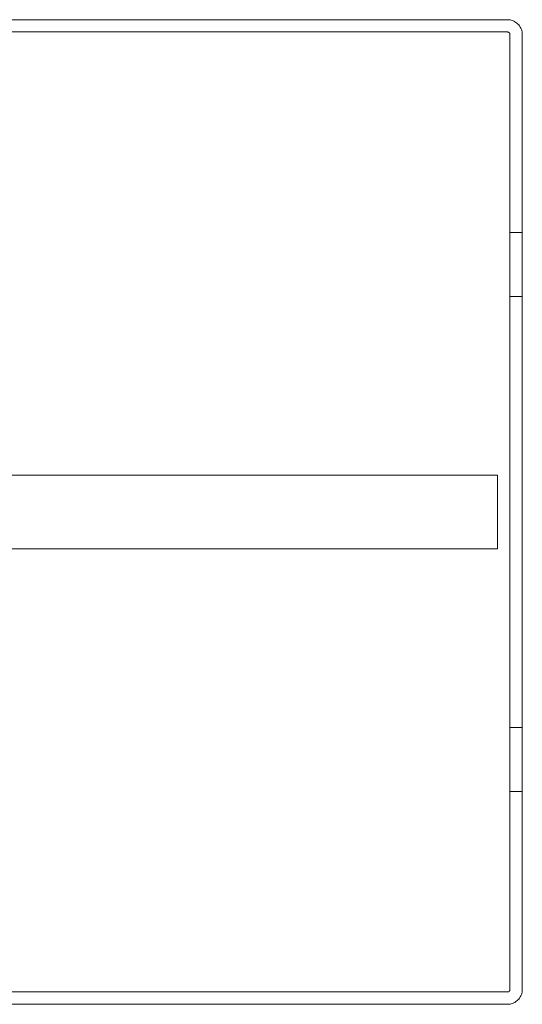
# Model space of a CAD drawing. Header units: millimetres. Extents: x -200 to 200, y -195 to 205.
# Tile 2 of 2: x -4 to 200, y -195 to 205. Entities that reach past the tile are written whole.
import ezdxf

# ---------------------------------------------------------------- set-up
doc = ezdxf.new("R2010")
doc.units = ezdxf.units.MM
doc.header["$LTSCALE"] = 25.4
doc.header["$PDMODE"] = 1
doc.header["$PDSIZE"] = -2
doc.layers.add('Lighting-LED', color=7, linetype='Continuous', lineweight=5, true_color=0x000000)

# ---------------------------------------------------------------- blocks, each defined once
blk = doc.blocks.new('Group-2-1')
at = {"layer": 'Lighting-LED', "color": 7, "linetype": 'Continuous', "lineweight": 5, "transparency": 33554687}
for points in [[(-26800, 17967.66, -370.45), (-26800, 17967.66, -435.45), (-27188, 17967.66, -435.45), (-27188, 17967.66, -370.45)], [(-27188, 17962.66, -370.45), (-27188, 17962.66, -435.45), (-26800, 17962.66, -435.45), (-26800, 17962.66, -370.45)], [(-26799, 17855.21, -385.45), (-26799, 17680.11, -385.45), (-26794, 17680.11, -385.45), (-26794, 17855.21, -385.45)], [(-27184, 17782.66, -435.45), (-26804.01, 17782.66, -435.45), (-26804.01, 17752.66, -435.45), (-27184, 17752.66, -435.45)], [(-27184, 17782.66, -385.45), (-26804.01, 17782.66, -385.45), (-26804.01, 17782.66, -435.45), (-27184, 17782.66, -435.45)], [(-27184, 17752.66, -385.45), (-26804.01, 17752.66, -385.45), (-26804.01, 17782.66, -385.45), (-27184, 17782.66, -385.45)], [(-26804.01, 17752.66, -435.45), (-26804.01, 17782.66, -435.45), (-26804.01, 17782.66, -385.45), (-26804.01, 17752.66, -385.45)], [(-27184, 17752.66, -435.45), (-26804.01, 17752.66, -435.45), (-26804.01, 17752.66, -385.45), (-27184, 17752.66, -385.45)], [(-26800, 17572.66, -370.45), (-26800, 17572.66, -435.45), (-27188, 17572.66, -435.45), (-27188, 17572.66, -370.45)], [(-27188, 17567.66, -370.45), (-27188, 17567.66, -435.45), (-26800, 17567.66, -435.45), (-26800, 17567.66, -370.45)]]:
    blk.add_3dface(points, dxfattribs=at)
for points, invisible_edges in [([(-27188, 17967.66, -435.45), (-26800, 17967.66, -435.45), (-26800, 17962.66, -435.45), (-27188, 17962.66, -435.45)], 10), ([(-26800, 17967.66, -370.45), (-27188, 17967.66, -370.45), (-27188, 17962.66, -370.45), (-26800, 17962.66, -370.45)], 10), ([(-26800, 17967.66, -435.45), (-26799.48, 17967.63, -435.45), (-26799.92, 17962.65, -435.45), (-26800, 17962.66, -435.45)], 10), ([(-26799.48, 17967.63, -370.45), (-26799.48, 17967.63, -435.45), (-26800, 17967.66, -435.45), (-26800, 17967.66, -370.45)], 1), ([(-26800, 17962.66, -370.45), (-26799.92, 17962.65, -370.45), (-26799.48, 17967.63, -370.45), (-26800, 17967.66, -370.45)], 10), ([(-26799.48, 17967.63, -435.45), (-26798.96, 17967.57, -435.45), (-26799.83, 17962.64, -435.45), (-26799.92, 17962.65, -435.45)], 10), ([(-26799.92, 17962.65, -370.45), (-26799.83, 17962.64, -370.45), (-26798.96, 17967.57, -370.45), (-26799.48, 17967.63, -370.45)], 10), ([(-26799.74, 17962.62, -435.45), (-26799.83, 17962.64, -435.45), (-26798.96, 17967.57, -435.45), (-26798.45, 17967.45, -435.45)], 10), ([(-26798.45, 17967.45, -370.45), (-26798.96, 17967.57, -370.45), (-26799.83, 17962.64, -370.45), (-26799.74, 17962.62, -370.45)], 10), ([(-26798.45, 17967.45, -435.45), (-26797.95, 17967.3, -435.45), (-26799.66, 17962.6, -435.45), (-26799.74, 17962.62, -435.45)], 10), ([(-26799.74, 17962.62, -370.45), (-26799.66, 17962.6, -370.45), (-26797.95, 17967.3, -370.45), (-26798.45, 17967.45, -370.45)], 10), ([(-26797.95, 17967.3, -435.45), (-26797.47, 17967.1, -435.45), (-26799.58, 17962.56, -435.45), (-26799.66, 17962.6, -435.45)], 10), ([(-26799.66, 17962.6, -370.45), (-26799.58, 17962.56, -370.45), (-26797.47, 17967.1, -370.45), (-26797.95, 17967.3, -370.45)], 10), ([(-26799.5, 17962.52, -435.45), (-26799.58, 17962.56, -435.45), (-26797.47, 17967.1, -435.45), (-26797, 17966.85, -435.45)], 10), ([(-26797, 17966.85, -370.45), (-26797.47, 17967.1, -370.45), (-26799.58, 17962.56, -370.45), (-26799.5, 17962.52, -370.45)], 10), ([(-26797, 17966.85, -435.45), (-26796.56, 17966.57, -435.45), (-26799.43, 17962.48, -435.45), (-26799.5, 17962.52, -435.45)], 10), ([(-26799.5, 17962.52, -370.45), (-26799.43, 17962.48, -370.45), (-26796.56, 17966.57, -370.45), (-26797, 17966.85, -370.45)], 10), ([(-26798.96, 17967.57, -370.45), (-26798.96, 17967.57, -435.45), (-26799.48, 17967.63, -435.45), (-26799.48, 17967.63, -370.45)], 5), ([(-26799.36, 17962.42, -435.45), (-26799.43, 17962.48, -435.45), (-26796.56, 17966.57, -435.45), (-26796.15, 17966.25, -435.45)], 10), ([(-26796.15, 17966.25, -370.45), (-26796.56, 17966.57, -370.45), (-26799.43, 17962.48, -370.45), (-26799.36, 17962.42, -370.45)], 10), ([(-26799.3, 17962.36, -435.45), (-26799.36, 17962.42, -435.45), (-26796.15, 17966.25, -435.45), (-26795.76, 17965.9, -435.45)], 10), ([(-26795.76, 17965.9, -370.45), (-26796.15, 17966.25, -370.45), (-26799.36, 17962.42, -370.45), (-26799.3, 17962.36, -370.45)], 10), ([(-26795.76, 17965.9, -435.45), (-26795.41, 17965.51, -435.45), (-26799.24, 17962.3, -435.45), (-26799.3, 17962.36, -435.45)], 10), ([(-26799.3, 17962.36, -370.45), (-26799.24, 17962.3, -370.45), (-26795.41, 17965.51, -370.45), (-26795.76, 17965.9, -370.45)], 10), ([(-26799.18, 17962.23, -435.45), (-26799.24, 17962.3, -435.45), (-26795.41, 17965.51, -435.45), (-26795.09, 17965.1, -435.45)], 10), ([(-26795.09, 17965.1, -370.45), (-26795.41, 17965.51, -370.45), (-26799.24, 17962.3, -370.45), (-26799.18, 17962.23, -370.45)], 10), ([(-26795.09, 17965.1, -435.45), (-26794.81, 17964.66, -435.45), (-26799.14, 17962.16, -435.45), (-26799.18, 17962.23, -435.45)], 10), ([(-26799.18, 17962.23, -370.45), (-26799.14, 17962.16, -370.45), (-26794.81, 17964.66, -370.45), (-26795.09, 17965.1, -370.45)], 10), ([(-26799.1, 17962.08, -435.45), (-26799.14, 17962.16, -435.45), (-26794.81, 17964.66, -435.45), (-26794.56, 17964.19, -435.45)], 10), ([(-26794.56, 17964.19, -370.45), (-26794.81, 17964.66, -370.45), (-26799.14, 17962.16, -370.45), (-26799.1, 17962.08, -370.45)], 10), ([(-26794.56, 17964.19, -435.45), (-26794.36, 17963.71, -435.45), (-26799.06, 17962, -435.45), (-26799.1, 17962.08, -435.45)], 10), ([(-26799.1, 17962.08, -370.45), (-26799.06, 17962, -370.45), (-26794.36, 17963.71, -370.45), (-26794.56, 17964.19, -370.45)], 10), ([(-26798.45, 17967.45, -370.45), (-26798.45, 17967.45, -435.45), (-26798.96, 17967.57, -435.45), (-26798.96, 17967.57, -370.45)], 5), ([(-26797.95, 17967.3, -370.45), (-26797.95, 17967.3, -435.45), (-26798.45, 17967.45, -435.45), (-26798.45, 17967.45, -370.45)], 5), ([(-26797.47, 17967.1, -370.45), (-26797.47, 17967.1, -435.45), (-26797.95, 17967.3, -435.45), (-26797.95, 17967.3, -370.45)], 5), ([(-26797, 17966.85, -370.45), (-26797, 17966.85, -435.45), (-26797.47, 17967.1, -435.45), (-26797.47, 17967.1, -370.45)], 5), ([(-26796.56, 17966.57, -370.45), (-26796.56, 17966.57, -435.45), (-26797, 17966.85, -435.45), (-26797, 17966.85, -370.45)], 5), ([(-26796.15, 17966.25, -370.45), (-26796.15, 17966.25, -435.45), (-26796.56, 17966.57, -435.45), (-26796.56, 17966.57, -370.45)], 5), ([(-26795.76, 17965.9, -370.45), (-26795.76, 17965.9, -435.45), (-26796.15, 17966.25, -435.45), (-26796.15, 17966.25, -370.45)], 5), ([(-26795.41, 17965.51, -370.45), (-26795.41, 17965.51, -435.45), (-26795.76, 17965.9, -435.45), (-26795.76, 17965.9, -370.45)], 5), ([(-26795.09, 17965.1, -370.45), (-26795.09, 17965.1, -435.45), (-26795.41, 17965.51, -435.45), (-26795.41, 17965.51, -370.45)], 5), ([(-26794.81, 17964.66, -370.45), (-26794.81, 17964.66, -435.45), (-26795.09, 17965.1, -435.45), (-26795.09, 17965.1, -370.45)], 5), ([(-26794.56, 17964.19, -370.45), (-26794.56, 17964.19, -435.45), (-26794.81, 17964.66, -435.45), (-26794.81, 17964.66, -370.45)], 5), ([(-26794.36, 17963.71, -370.45), (-26794.36, 17963.71, -435.45), (-26794.56, 17964.19, -435.45), (-26794.56, 17964.19, -370.45)], 5), ([(-26800, 17962.66, -370.45), (-26800, 17962.66, -435.45), (-26799.92, 17962.65, -435.45), (-26799.92, 17962.65, -370.45)], 4), ([(-26799.92, 17962.65, -370.45), (-26799.92, 17962.65, -435.45), (-26799.83, 17962.64, -435.45), (-26799.83, 17962.64, -370.45)], 5), ([(-26799.83, 17962.64, -370.45), (-26799.83, 17962.64, -435.45), (-26799.74, 17962.62, -435.45), (-26799.74, 17962.62, -370.45)], 5), ([(-26799.74, 17962.62, -370.45), (-26799.74, 17962.62, -435.45), (-26799.66, 17962.6, -435.45), (-26799.66, 17962.6, -370.45)], 5), ([(-26799.66, 17962.6, -370.45), (-26799.66, 17962.6, -435.45), (-26799.58, 17962.56, -435.45), (-26799.58, 17962.56, -370.45)], 5), ([(-26799.58, 17962.56, -370.45), (-26799.58, 17962.56, -435.45), (-26799.5, 17962.52, -435.45), (-26799.5, 17962.52, -370.45)], 5), ([(-26799.5, 17962.52, -370.45), (-26799.5, 17962.52, -435.45), (-26799.43, 17962.48, -435.45), (-26799.43, 17962.48, -370.45)], 5), ([(-26799.43, 17962.48, -370.45), (-26799.43, 17962.48, -435.45), (-26799.36, 17962.42, -435.45), (-26799.36, 17962.42, -370.45)], 5), ([(-26799.36, 17962.42, -370.45), (-26799.36, 17962.42, -435.45), (-26799.3, 17962.36, -435.45), (-26799.3, 17962.36, -370.45)], 5), ([(-26799.3, 17962.36, -370.45), (-26799.3, 17962.36, -435.45), (-26799.24, 17962.3, -435.45), (-26799.24, 17962.3, -370.45)], 5), ([(-26799.24, 17962.3, -370.45), (-26799.24, 17962.3, -435.45), (-26799.18, 17962.23, -435.45), (-26799.18, 17962.23, -370.45)], 5), ([(-26799.18, 17962.23, -370.45), (-26799.18, 17962.23, -435.45), (-26799.14, 17962.16, -435.45), (-26799.14, 17962.16, -370.45)], 5), ([(-26799.14, 17962.16, -370.45), (-26799.14, 17962.16, -435.45), (-26799.1, 17962.08, -435.45), (-26799.1, 17962.08, -370.45)], 5), ([(-26799.1, 17962.08, -370.45), (-26799.1, 17962.08, -435.45), (-26799.06, 17962, -435.45), (-26799.06, 17962, -370.45)], 5), ([(-26799.04, 17961.92, -435.45), (-26799.06, 17962, -435.45), (-26794.36, 17963.71, -435.45), (-26794.21, 17963.21, -435.45)], 10), ([(-26794.21, 17963.21, -370.45), (-26794.36, 17963.71, -370.45), (-26799.06, 17962, -370.45), (-26799.04, 17961.92, -370.45)], 10), ([(-26799.06, 17962, -370.45), (-26799.06, 17962, -435.45), (-26799.04, 17961.92, -435.45), (-26799.04, 17961.92, -370.45)], 5), ([(-26794.21, 17963.21, -435.45), (-26794.09, 17962.7, -435.45), (-26799.02, 17961.83, -435.45), (-26799.04, 17961.92, -435.45)], 10), ([(-26799.04, 17961.92, -370.45), (-26799.02, 17961.83, -370.45), (-26794.09, 17962.7, -370.45), (-26794.21, 17963.21, -370.45)], 10), ([(-26799.04, 17961.92, -370.45), (-26799.04, 17961.92, -435.45), (-26799.02, 17961.83, -435.45), (-26799.02, 17961.83, -370.45)], 5), ([(-26799.01, 17961.74, -435.45), (-26799.02, 17961.83, -435.45), (-26794.09, 17962.7, -435.45), (-26794.03, 17962.18, -435.45)], 10), ([(-26794.03, 17962.18, -370.45), (-26794.09, 17962.7, -370.45), (-26799.02, 17961.83, -370.45), (-26799.01, 17961.74, -370.45)], 10), ([(-26799.02, 17961.83, -370.45), (-26799.02, 17961.83, -435.45), (-26799.01, 17961.74, -435.45), (-26799.01, 17961.74, -370.45)], 5), ([(-26799, 17961.66, -435.45), (-26799.01, 17961.74, -435.45), (-26794.03, 17962.18, -435.45), (-26794, 17961.66, -435.45)], 10), ([(-26794, 17961.66, -370.45), (-26794.03, 17962.18, -370.45), (-26799.01, 17961.74, -370.45), (-26799, 17961.66, -370.45)], 10), ([(-26799.01, 17961.74, -370.45), (-26799.01, 17961.74, -435.45), (-26799, 17961.66, -435.45), (-26799, 17961.66, -370.45)], 1), ([(-26794, 17961.66, -435.45), (-26794, 17573.66, -435.45), (-26799, 17573.66, -435.45), (-26799, 17961.66, -435.45)], 10), ([(-26799, 17961.66, -370.45), (-26799, 17881.19, -370.45), (-26794, 17881.19, -370.45), (-26794, 17961.66, -370.45)], 8), ([(-26799, 17961.66, -435.45), (-26799, 17874.08, -373.41), (-26799, 17874.7, -372.84), (-26799, 17875.35, -372.32)], 9), ([(-26799, 17875.35, -372.32), (-26799, 17876.05, -371.87), (-26799, 17961.66, -435.45)], 10), ([(-26799, 17876.05, -371.87), (-26799, 17876.78, -371.47), (-26799, 17961.66, -435.45)], 10), ([(-26799, 17876.78, -371.47), (-26799, 17877.53, -371.14), (-26799, 17961.66, -435.45)], 10), ([(-26799, 17877.53, -371.14), (-26799, 17878.31, -370.87), (-26799, 17961.66, -435.45)], 10), ([(-26799, 17878.31, -370.87), (-26799, 17879.11, -370.67), (-26799, 17961.66, -435.45)], 10), ([(-26799, 17879.11, -370.67), (-26799, 17879.92, -370.53), (-26799, 17961.66, -435.45)], 10), ([(-26799, 17961.66, -435.45), (-26799, 17873.56, -373.98), (-26799, 17874.08, -373.41)], 9), ([(-26799, 17961.66, -435.45), (-26799, 17871.95, -376.39), (-26799, 17873.08, -374.59), (-26799, 17873.56, -373.98)], 9), ([(-26799, 17879.92, -370.53), (-26799, 17880.73, -370.46), (-26799, 17961.66, -435.45)], 10), ([(-26799, 17880.73, -370.46), (-26799, 17881.19, -370.45), (-26799, 17961.66, -435.45)], 10), ([(-26799, 17961.66, -435.45), (-26799, 17573.66, -435.45), (-26799, 17679.18, -385.43), (-26799, 17680.11, -385.45)], 10), ([(-26799, 17680.11, -385.45), (-26799, 17855.21, -385.45), (-26799, 17961.66, -435.45)], 10), ([(-26799, 17961.66, -435.45), (-26799, 17871, -377.72), (-26799, 17871.95, -376.39)], 9), ([(-26799, 17961.66, -435.45), (-26799, 17869.94, -378.97), (-26799, 17871, -377.72)], 9), ([(-26799, 17961.66, -435.45), (-26799, 17868.78, -380.14), (-26799, 17869.94, -378.97)], 9), ([(-26799, 17855.21, -385.45), (-26799, 17856.77, -385.39), (-26799, 17961.66, -435.45)], 10), ([(-26799, 17961.66, -435.45), (-26799, 17867.52, -381.21), (-26799, 17868.78, -380.14)], 9), ([(-26799, 17961.66, -435.45), (-26799, 17866.18, -382.17), (-26799, 17867.52, -381.21)], 9), ([(-26799, 17961.66, -435.45), (-26799, 17864.76, -383.02), (-26799, 17866.18, -382.17)], 9), ([(-26799, 17961.66, -435.45), (-26799, 17863.26, -383.75), (-26799, 17864.76, -383.02)], 9), ([(-26799, 17961.66, -435.45), (-26799, 17861.7, -384.36), (-26799, 17863.26, -383.75)], 9), ([(-26799, 17961.66, -435.45), (-26799, 17860.1, -384.84), (-26799, 17861.7, -384.36)], 9), ([(-26799, 17961.66, -435.45), (-26799, 17858.45, -385.18), (-26799, 17860.1, -384.84)], 9), ([(-26799, 17856.77, -385.39), (-26799, 17858.45, -385.18), (-26799, 17961.66, -435.45)], 10), ([(-26799, 17881.19, -370.45), (-26799, 17961.66, -370.45), (-26799, 17961.66, -435.45)], 8), ([(-26794.21, 17963.21, -370.45), (-26794.21, 17963.21, -435.45), (-26794.36, 17963.71, -435.45), (-26794.36, 17963.71, -370.45)], 5), ([(-26794.09, 17962.7, -370.45), (-26794.09, 17962.7, -435.45), (-26794.21, 17963.21, -435.45), (-26794.21, 17963.21, -370.45)], 5), ([(-26794.03, 17962.18, -370.45), (-26794.03, 17962.18, -435.45), (-26794.09, 17962.7, -435.45), (-26794.09, 17962.7, -370.45)], 5), ([(-26794, 17961.66, -370.45), (-26794, 17961.66, -435.45), (-26794.03, 17962.18, -435.45), (-26794.03, 17962.18, -370.45)], 4), ([(-26794, 17961.66, -435.45), (-26794, 17876.05, -371.87), (-26794, 17875.35, -372.32)], 9), ([(-26794, 17961.66, -435.45), (-26794, 17876.78, -371.47), (-26794, 17876.05, -371.87)], 9), ([(-26794, 17961.66, -435.45), (-26794, 17877.53, -371.14), (-26794, 17876.78, -371.47)], 9), ([(-26794, 17961.66, -435.45), (-26794, 17878.31, -370.87), (-26794, 17877.53, -371.14)], 9), ([(-26794, 17961.66, -435.45), (-26794, 17879.11, -370.67), (-26794, 17878.31, -370.87)], 9), ([(-26794, 17961.66, -435.45), (-26794, 17879.92, -370.53), (-26794, 17879.11, -370.67)], 9), ([(-26794, 17961.66, -435.45), (-26794, 17880.73, -370.46), (-26794, 17879.92, -370.53)], 9), ([(-26794, 17875.35, -372.32), (-26794, 17874.7, -372.84), (-26794, 17874.08, -373.41), (-26794, 17961.66, -435.45)], 12), ([(-26794, 17874.08, -373.41), (-26794, 17873.56, -373.98), (-26794, 17961.66, -435.45)], 10), ([(-26794, 17961.66, -435.45), (-26794, 17881.19, -370.45), (-26794, 17880.73, -370.46)], 9), ([(-26794, 17573.66, -435.45), (-26794, 17961.66, -435.45), (-26794, 17855.21, -385.45), (-26794, 17680.11, -385.45)], 10), ([(-26794, 17961.66, -435.45), (-26794, 17961.66, -370.45), (-26794, 17881.19, -370.45)], 8), ([(-26794, 17961.66, -435.45), (-26794, 17856.77, -385.39), (-26794, 17855.21, -385.45)], 9), ([(-26794, 17873.56, -373.98), (-26794, 17873.08, -374.59), (-26794, 17871.95, -376.39), (-26794, 17961.66, -435.45)], 12), ([(-26794, 17871.95, -376.39), (-26794, 17871, -377.72), (-26794, 17961.66, -435.45)], 10), ([(-26794, 17961.66, -435.45), (-26794, 17858.45, -385.18), (-26794, 17856.77, -385.39)], 9), ([(-26794, 17871, -377.72), (-26794, 17869.94, -378.97), (-26794, 17961.66, -435.45)], 10), ([(-26794, 17869.94, -378.97), (-26794, 17868.78, -380.14), (-26794, 17961.66, -435.45)], 10), ([(-26794, 17868.78, -380.14), (-26794, 17867.52, -381.21), (-26794, 17961.66, -435.45)], 10), ([(-26794, 17867.52, -381.21), (-26794, 17866.18, -382.17), (-26794, 17961.66, -435.45)], 10), ([(-26794, 17866.18, -382.17), (-26794, 17864.76, -383.02), (-26794, 17961.66, -435.45)], 10), ([(-26794, 17864.76, -383.02), (-26794, 17863.26, -383.75), (-26794, 17961.66, -435.45)], 10), ([(-26794, 17863.26, -383.75), (-26794, 17861.7, -384.36), (-26794, 17961.66, -435.45)], 10), ([(-26794, 17861.7, -384.36), (-26794, 17860.1, -384.84), (-26794, 17961.66, -435.45)], 10), ([(-26794, 17860.1, -384.84), (-26794, 17858.45, -385.18), (-26794, 17961.66, -435.45)], 10), ([(-26799, 17880.73, -370.46), (-26794, 17880.73, -370.46), (-26794, 17881.19, -370.45), (-26799, 17881.19, -370.45)], 1), ([(-26799, 17879.92, -370.53), (-26794, 17879.92, -370.53), (-26794, 17880.73, -370.46), (-26799, 17880.73, -370.46)], 5), ([(-26799, 17879.11, -370.67), (-26794, 17879.11, -370.67), (-26794, 17879.92, -370.53), (-26799, 17879.92, -370.53)], 5), ([(-26799, 17878.31, -370.87), (-26794, 17878.31, -370.87), (-26794, 17879.11, -370.67), (-26799, 17879.11, -370.67)], 5), ([(-26799, 17877.53, -371.14), (-26794, 17877.53, -371.14), (-26794, 17878.31, -370.87), (-26799, 17878.31, -370.87)], 5), ([(-26799, 17876.78, -371.47), (-26794, 17876.78, -371.47), (-26794, 17877.53, -371.14), (-26799, 17877.53, -371.14)], 5), ([(-26799, 17876.05, -371.87), (-26794, 17876.05, -371.87), (-26794, 17876.78, -371.47), (-26799, 17876.78, -371.47)], 5), ([(-26799, 17875.35, -372.32), (-26794, 17875.35, -372.32), (-26794, 17876.05, -371.87), (-26799, 17876.05, -371.87)], 5), ([(-26799, 17874.7, -372.84), (-26794, 17874.7, -372.84), (-26794, 17875.35, -372.32), (-26799, 17875.35, -372.32)], 5), ([(-26799, 17874.08, -373.41), (-26794, 17874.08, -373.41), (-26794, 17874.7, -372.84), (-26799, 17874.7, -372.84)], 5), ([(-26799, 17873.56, -373.98), (-26794, 17873.56, -373.98), (-26794, 17874.08, -373.41), (-26799, 17874.08, -373.41)], 5), ([(-26799, 17873.08, -374.59), (-26794, 17873.08, -374.59), (-26794, 17873.56, -373.98), (-26799, 17873.56, -373.98)], 5), ([(-26799, 17871.95, -376.39), (-26794, 17871.95, -376.39), (-26794, 17873.08, -374.59), (-26799, 17873.08, -374.59)], 5), ([(-26799, 17871, -377.72), (-26794, 17871, -377.72), (-26794, 17871.95, -376.39), (-26799, 17871.95, -376.39)], 5), ([(-26799, 17869.94, -378.97), (-26794, 17869.94, -378.97), (-26794, 17871, -377.72), (-26799, 17871, -377.72)], 5), ([(-26799, 17868.78, -380.14), (-26794, 17868.78, -380.14), (-26794, 17869.94, -378.97), (-26799, 17869.94, -378.97)], 5), ([(-26799, 17867.52, -381.21), (-26794, 17867.52, -381.21), (-26794, 17868.78, -380.14), (-26799, 17868.78, -380.14)], 5), ([(-26799, 17866.18, -382.17), (-26794, 17866.18, -382.17), (-26794, 17867.52, -381.21), (-26799, 17867.52, -381.21)], 5), ([(-26799, 17864.76, -383.02), (-26794, 17864.76, -383.02), (-26794, 17866.18, -382.17), (-26799, 17866.18, -382.17)], 5), ([(-26799, 17863.26, -383.75), (-26794, 17863.26, -383.75), (-26794, 17864.76, -383.02), (-26799, 17864.76, -383.02)], 5), ([(-26799, 17861.7, -384.36), (-26794, 17861.7, -384.36), (-26794, 17863.26, -383.75), (-26799, 17863.26, -383.75)], 5), ([(-26799, 17860.1, -384.84), (-26794, 17860.1, -384.84), (-26794, 17861.7, -384.36), (-26799, 17861.7, -384.36)], 5), ([(-26799, 17858.45, -385.18), (-26794, 17858.45, -385.18), (-26794, 17860.1, -384.84), (-26799, 17860.1, -384.84)], 5), ([(-26799, 17856.77, -385.39), (-26794, 17856.77, -385.39), (-26794, 17858.45, -385.18), (-26799, 17858.45, -385.18)], 5), ([(-26799, 17855.21, -385.45), (-26794, 17855.21, -385.45), (-26794, 17856.77, -385.39), (-26799, 17856.77, -385.39)], 4), ([(-26799, 17679.18, -385.43), (-26794, 17679.18, -385.43), (-26794, 17680.11, -385.45), (-26799, 17680.11, -385.45)], 1), ([(-26794, 17680.11, -385.45), (-26794, 17679.18, -385.43), (-26794, 17573.66, -435.45)], 10), ([(-26799, 17573.66, -435.45), (-26799, 17677.56, -385.28), (-26799, 17679.18, -385.43)], 9), ([(-26799, 17677.56, -385.28), (-26794, 17677.56, -385.28), (-26794, 17679.18, -385.43), (-26799, 17679.18, -385.43)], 5), ([(-26799, 17573.66, -435.45), (-26799, 17675.95, -385.01), (-26799, 17677.56, -385.28)], 9), ([(-26799, 17675.95, -385.01), (-26794, 17675.95, -385.01), (-26794, 17677.56, -385.28), (-26799, 17677.56, -385.28)], 5), ([(-26794, 17679.18, -385.43), (-26794, 17677.56, -385.28), (-26794, 17573.66, -435.45)], 10), ([(-26794, 17677.56, -385.28), (-26794, 17675.95, -385.01), (-26794, 17573.66, -435.45)], 10), ([(-26799, 17573.66, -435.45), (-26799, 17674.36, -384.6), (-26799, 17675.95, -385.01)], 9), ([(-26799, 17674.36, -384.6), (-26794, 17674.36, -384.6), (-26794, 17675.95, -385.01), (-26799, 17675.95, -385.01)], 5), ([(-26799, 17573.66, -435.45), (-26799, 17672.8, -384.06), (-26799, 17674.36, -384.6)], 9), ([(-26799, 17672.8, -384.06), (-26794, 17672.8, -384.06), (-26794, 17674.36, -384.6), (-26799, 17674.36, -384.6)], 5), ([(-26799, 17573.66, -435.45), (-26799, 17671.29, -383.4), (-26799, 17672.8, -384.06)], 9), ([(-26799, 17671.29, -383.4), (-26794, 17671.29, -383.4), (-26794, 17672.8, -384.06), (-26799, 17672.8, -384.06)], 5), ([(-26794, 17675.95, -385.01), (-26794, 17674.36, -384.6), (-26794, 17573.66, -435.45)], 10), ([(-26794, 17674.36, -384.6), (-26794, 17672.8, -384.06), (-26794, 17573.66, -435.45)], 10), ([(-26794, 17672.8, -384.06), (-26794, 17671.29, -383.4), (-26794, 17573.66, -435.45)], 10), ([(-26799, 17573.66, -435.45), (-26799, 17669.83, -382.6), (-26799, 17671.29, -383.4)], 9), ([(-26799, 17669.83, -382.6), (-26794, 17669.83, -382.6), (-26794, 17671.29, -383.4), (-26799, 17671.29, -383.4)], 5), ([(-26799, 17573.66, -435.45), (-26799, 17668.44, -381.69), (-26799, 17669.83, -382.6)], 9), ([(-26799, 17668.44, -381.69), (-26794, 17668.44, -381.69), (-26794, 17669.83, -382.6), (-26799, 17669.83, -382.6)], 5), ([(-26799, 17667.12, -380.66), (-26799, 17668.44, -381.69), (-26799, 17573.66, -435.45)], 10), ([(-26799, 17667.12, -380.66), (-26794, 17667.12, -380.66), (-26794, 17668.44, -381.69), (-26799, 17668.44, -381.69)], 5), ([(-26794, 17671.29, -383.4), (-26794, 17669.83, -382.6), (-26794, 17573.66, -435.45)], 10), ([(-26794, 17669.83, -382.6), (-26794, 17668.44, -381.69), (-26794, 17573.66, -435.45)], 10), ([(-26794, 17573.66, -435.45), (-26794, 17668.44, -381.69), (-26794, 17667.12, -380.66)], 9), ([(-26799, 17665.91, -379.53), (-26799, 17667.12, -380.66), (-26799, 17573.66, -435.45)], 10), ([(-26799, 17665.91, -379.53), (-26794, 17665.91, -379.53), (-26794, 17667.12, -380.66), (-26799, 17667.12, -380.66)], 5), ([(-26799, 17573.66, -435.45), (-26799, 17665.9, -379.52), (-26799, 17665.91, -379.53)], 9), ([(-26799, 17665.9, -379.52), (-26794, 17665.9, -379.52), (-26794, 17665.91, -379.53), (-26799, 17665.91, -379.53)], 5), ([(-26799, 17573.66, -435.45), (-26799, 17664.77, -378.28), (-26799, 17665.9, -379.52)], 9), ([(-26799, 17664.77, -378.28), (-26794, 17664.77, -378.28), (-26794, 17665.9, -379.52), (-26799, 17665.9, -379.52)], 5), ([(-26799, 17573.66, -435.45), (-26799, 17663.81, -377.04), (-26799, 17664.77, -378.28)], 9), ([(-26799, 17663.81, -377.04), (-26794, 17663.81, -377.04), (-26794, 17664.77, -378.28), (-26799, 17664.77, -378.28)], 5), ([(-26794, 17573.66, -435.45), (-26794, 17667.12, -380.66), (-26794, 17665.91, -379.53)], 9), ([(-26794, 17665.91, -379.53), (-26794, 17665.9, -379.52), (-26794, 17573.66, -435.45)], 10), ([(-26794, 17665.9, -379.52), (-26794, 17664.77, -378.28), (-26794, 17573.66, -435.45)], 10), ([(-26794, 17664.77, -378.28), (-26794, 17663.81, -377.04), (-26794, 17573.66, -435.45)], 10), ([(-26799, 17662.5, -374.98), (-26799, 17663.81, -377.04), (-26799, 17573.66, -435.45)], 10), ([(-26799, 17662.5, -374.98), (-26794, 17662.5, -374.98), (-26794, 17663.81, -377.04), (-26799, 17663.81, -377.04)], 5), ([(-26799, 17662.03, -374.31), (-26799, 17662.5, -374.98), (-26799, 17573.66, -435.45)], 10), ([(-26799, 17662.03, -374.31), (-26794, 17662.03, -374.31), (-26794, 17662.5, -374.98), (-26799, 17662.5, -374.98)], 5), ([(-26799, 17661.5, -373.69), (-26799, 17662.03, -374.31), (-26799, 17573.66, -435.45)], 10), ([(-26799, 17661.5, -373.69), (-26794, 17661.5, -373.69), (-26794, 17662.03, -374.31), (-26799, 17662.03, -374.31)], 5), ([(-26799, 17660.91, -373.1), (-26799, 17661.5, -373.69), (-26799, 17573.66, -435.45)], 10), ([(-26799, 17660.91, -373.1), (-26794, 17660.91, -373.1), (-26794, 17661.5, -373.69), (-26799, 17661.5, -373.69)], 5), ([(-26799, 17660.29, -372.57), (-26799, 17660.91, -373.1), (-26799, 17573.66, -435.45)], 10), ([(-26799, 17660.29, -372.57), (-26794, 17660.29, -372.57), (-26794, 17660.91, -373.1), (-26799, 17660.91, -373.1)], 5), ([(-26799, 17659.62, -372.09), (-26799, 17660.29, -372.57), (-26799, 17573.66, -435.45)], 10), ([(-26799, 17659.62, -372.09), (-26794, 17659.62, -372.09), (-26794, 17660.29, -372.57), (-26799, 17660.29, -372.57)], 5), ([(-26794, 17573.66, -435.45), (-26794, 17663.81, -377.04), (-26794, 17662.5, -374.98)], 9), ([(-26794, 17573.66, -435.45), (-26794, 17662.5, -374.98), (-26794, 17662.03, -374.31)], 9), ([(-26794, 17573.66, -435.45), (-26794, 17662.03, -374.31), (-26794, 17661.5, -373.69)], 9), ([(-26794, 17573.66, -435.45), (-26794, 17661.5, -373.69), (-26794, 17660.91, -373.1)], 9), ([(-26794, 17573.66, -435.45), (-26794, 17660.91, -373.1), (-26794, 17660.29, -372.57)], 9), ([(-26794, 17573.66, -435.45), (-26794, 17660.29, -372.57), (-26794, 17659.62, -372.09)], 9), ([(-26799, 17658.9, -371.66), (-26799, 17659.62, -372.09), (-26799, 17573.66, -435.45)], 10), ([(-26799, 17658.9, -371.66), (-26794, 17658.9, -371.66), (-26794, 17659.62, -372.09), (-26799, 17659.62, -372.09)], 5), ([(-26799, 17658.16, -371.29), (-26799, 17658.9, -371.66), (-26799, 17573.66, -435.45)], 10), ([(-26799, 17658.16, -371.29), (-26794, 17658.16, -371.29), (-26794, 17658.9, -371.66), (-26799, 17658.9, -371.66)], 5), ([(-26799, 17657.38, -370.99), (-26799, 17658.16, -371.29), (-26799, 17573.66, -435.45)], 10), ([(-26799, 17657.38, -370.99), (-26794, 17657.38, -370.99), (-26794, 17658.16, -371.29), (-26799, 17658.16, -371.29)], 5), ([(-26799, 17656.57, -370.75), (-26799, 17657.38, -370.99), (-26799, 17573.66, -435.45)], 10), ([(-26799, 17656.57, -370.75), (-26794, 17656.57, -370.75), (-26794, 17657.38, -370.99), (-26799, 17657.38, -370.99)], 5), ([(-26799, 17573.66, -435.45), (-26799, 17654.91, -370.48), (-26799, 17655.75, -370.58), (-26799, 17656.57, -370.75)], 9), ([(-26799, 17655.75, -370.58), (-26794, 17655.75, -370.58), (-26794, 17656.57, -370.75), (-26799, 17656.57, -370.75)], 5), ([(-26794, 17573.66, -435.45), (-26794, 17659.62, -372.09), (-26794, 17658.9, -371.66)], 9), ([(-26794, 17573.66, -435.45), (-26794, 17658.9, -371.66), (-26794, 17658.16, -371.29)], 9), ([(-26794, 17573.66, -435.45), (-26794, 17658.16, -371.29), (-26794, 17657.38, -370.99)], 9), ([(-26794, 17573.66, -435.45), (-26794, 17657.38, -370.99), (-26794, 17656.57, -370.75)], 9), ([(-26794, 17656.57, -370.75), (-26794, 17655.75, -370.58), (-26794, 17654.91, -370.48), (-26794, 17573.66, -435.45)], 12), ([(-26799, 17654.91, -370.48), (-26794, 17654.91, -370.48), (-26794, 17655.75, -370.58), (-26799, 17655.75, -370.58)], 5), ([(-26799, 17573.66, -435.45), (-26799, 17654.13, -370.45), (-26799, 17654.91, -370.48)], 9), ([(-26799, 17654.13, -370.45), (-26794, 17654.13, -370.45), (-26794, 17654.91, -370.48), (-26799, 17654.91, -370.48)], 4), ([(-26794, 17573.66, -370.45), (-26794, 17654.13, -370.45), (-26799, 17654.13, -370.45), (-26799, 17573.66, -370.45)], 8), ([(-26799, 17573.66, -435.45), (-26799, 17573.66, -370.45), (-26799, 17654.13, -370.45)], 8), ([(-26794, 17654.91, -370.48), (-26794, 17654.13, -370.45), (-26794, 17573.66, -435.45)], 10), ([(-26794, 17654.13, -370.45), (-26794, 17573.66, -370.45), (-26794, 17573.66, -435.45)], 8), ([(-26800, 17567.66, -435.45), (-27188, 17567.66, -435.45), (-27188, 17572.66, -435.45), (-26800, 17572.66, -435.45)], 10), ([(-26800, 17572.66, -370.45), (-27188, 17572.66, -370.45), (-27188, 17567.66, -370.45), (-26800, 17567.66, -370.45)], 10), ([(-26799.92, 17572.66, -370.45), (-26799.92, 17572.66, -435.45), (-26800, 17572.66, -435.45), (-26800, 17572.66, -370.45)], 1), ([(-26800, 17572.66, -435.45), (-26799.92, 17572.66, -435.45), (-26799.48, 17567.68, -435.45), (-26800, 17567.66, -435.45)], 10), ([(-26800, 17567.66, -370.45), (-26799.48, 17567.68, -370.45), (-26799.92, 17572.66, -370.45), (-26800, 17572.66, -370.45)], 10), ([(-26799.83, 17572.67, -370.45), (-26799.83, 17572.67, -435.45), (-26799.92, 17572.66, -435.45), (-26799.92, 17572.66, -370.45)], 5), ([(-26798.96, 17567.75, -435.45), (-26799.48, 17567.68, -435.45), (-26799.92, 17572.66, -435.45), (-26799.83, 17572.67, -435.45)], 10), ([(-26799.83, 17572.67, -370.45), (-26799.92, 17572.66, -370.45), (-26799.48, 17567.68, -370.45), (-26798.96, 17567.75, -370.45)], 10), ([(-26799.74, 17572.69, -370.45), (-26799.74, 17572.69, -435.45), (-26799.83, 17572.67, -435.45), (-26799.83, 17572.67, -370.45)], 5), ([(-26798.45, 17567.86, -435.45), (-26798.96, 17567.75, -435.45), (-26799.83, 17572.67, -435.45), (-26799.74, 17572.69, -435.45)], 10), ([(-26799.74, 17572.69, -370.45), (-26799.83, 17572.67, -370.45), (-26798.96, 17567.75, -370.45), (-26798.45, 17567.86, -370.45)], 10), ([(-26799.66, 17572.72, -370.45), (-26799.66, 17572.72, -435.45), (-26799.74, 17572.69, -435.45), (-26799.74, 17572.69, -370.45)], 5), ([(-26799.74, 17572.69, -435.45), (-26799.66, 17572.72, -435.45), (-26797.95, 17568.02, -435.45), (-26798.45, 17567.86, -435.45)], 10), ([(-26798.45, 17567.86, -370.45), (-26797.95, 17568.02, -370.45), (-26799.66, 17572.72, -370.45), (-26799.74, 17572.69, -370.45)], 10), ([(-26799.58, 17572.75, -370.45), (-26799.58, 17572.75, -435.45), (-26799.66, 17572.72, -435.45), (-26799.66, 17572.72, -370.45)], 5), ([(-26799.66, 17572.72, -435.45), (-26799.58, 17572.75, -435.45), (-26797.47, 17568.22, -435.45), (-26797.95, 17568.02, -435.45)], 10), ([(-26797.95, 17568.02, -370.45), (-26797.47, 17568.22, -370.45), (-26799.58, 17572.75, -370.45), (-26799.66, 17572.72, -370.45)], 10), ([(-26799.5, 17572.79, -370.45), (-26799.5, 17572.79, -435.45), (-26799.58, 17572.75, -435.45), (-26799.58, 17572.75, -370.45)], 5), ([(-26797, 17568.46, -435.45), (-26797.47, 17568.22, -435.45), (-26799.58, 17572.75, -435.45), (-26799.5, 17572.79, -435.45)], 10), ([(-26799.5, 17572.79, -370.45), (-26799.58, 17572.75, -370.45), (-26797.47, 17568.22, -370.45), (-26797, 17568.46, -370.45)], 10), ([(-26799.43, 17572.84, -370.45), (-26799.43, 17572.84, -435.45), (-26799.5, 17572.79, -435.45), (-26799.5, 17572.79, -370.45)], 5), ([(-26799.5, 17572.79, -435.45), (-26799.43, 17572.84, -435.45), (-26796.56, 17568.74, -435.45), (-26797, 17568.46, -435.45)], 10), ([(-26797, 17568.46, -370.45), (-26796.56, 17568.74, -370.45), (-26799.43, 17572.84, -370.45), (-26799.5, 17572.79, -370.45)], 10), ([(-26799.36, 17572.89, -370.45), (-26799.36, 17572.89, -435.45), (-26799.43, 17572.84, -435.45), (-26799.43, 17572.84, -370.45)], 5), ([(-26796.15, 17569.06, -435.45), (-26796.56, 17568.74, -435.45), (-26799.43, 17572.84, -435.45), (-26799.36, 17572.89, -435.45)], 10), ([(-26799.36, 17572.89, -370.45), (-26799.43, 17572.84, -370.45), (-26796.56, 17568.74, -370.45), (-26796.15, 17569.06, -370.45)], 10), ([(-26799.3, 17572.95, -370.45), (-26799.3, 17572.95, -435.45), (-26799.36, 17572.89, -435.45), (-26799.36, 17572.89, -370.45)], 5), ([(-26795.76, 17569.42, -435.45), (-26796.15, 17569.06, -435.45), (-26799.36, 17572.89, -435.45), (-26799.3, 17572.95, -435.45)], 10), ([(-26799.3, 17572.95, -370.45), (-26799.36, 17572.89, -370.45), (-26796.15, 17569.06, -370.45), (-26795.76, 17569.42, -370.45)], 10), ([(-26799.24, 17573.01, -370.45), (-26799.24, 17573.01, -435.45), (-26799.3, 17572.95, -435.45), (-26799.3, 17572.95, -370.45)], 5), ([(-26799.3, 17572.95, -435.45), (-26799.24, 17573.01, -435.45), (-26795.41, 17569.8, -435.45), (-26795.76, 17569.42, -435.45)], 10), ([(-26795.76, 17569.42, -370.45), (-26795.41, 17569.8, -370.45), (-26799.24, 17573.01, -370.45), (-26799.3, 17572.95, -370.45)], 10), ([(-26799.18, 17573.08, -370.45), (-26799.18, 17573.08, -435.45), (-26799.24, 17573.01, -435.45), (-26799.24, 17573.01, -370.45)], 5), ([(-26795.09, 17570.22, -435.45), (-26795.41, 17569.8, -435.45), (-26799.24, 17573.01, -435.45), (-26799.18, 17573.08, -435.45)], 10), ([(-26799.18, 17573.08, -370.45), (-26799.24, 17573.01, -370.45), (-26795.41, 17569.8, -370.45), (-26795.09, 17570.22, -370.45)], 10), ([(-26799.14, 17573.16, -370.45), (-26799.14, 17573.16, -435.45), (-26799.18, 17573.08, -435.45), (-26799.18, 17573.08, -370.45)], 5), ([(-26799.18, 17573.08, -435.45), (-26799.14, 17573.16, -435.45), (-26794.81, 17570.66, -435.45), (-26795.09, 17570.22, -435.45)], 10), ([(-26795.09, 17570.22, -370.45), (-26794.81, 17570.66, -370.45), (-26799.14, 17573.16, -370.45), (-26799.18, 17573.08, -370.45)], 10), ([(-26799.1, 17573.24, -370.45), (-26799.1, 17573.24, -435.45), (-26799.14, 17573.16, -435.45), (-26799.14, 17573.16, -370.45)], 5), ([(-26794.56, 17571.12, -435.45), (-26794.81, 17570.66, -435.45), (-26799.14, 17573.16, -435.45), (-26799.1, 17573.24, -435.45)], 10), ([(-26799.1, 17573.24, -370.45), (-26799.14, 17573.16, -370.45), (-26794.81, 17570.66, -370.45), (-26794.56, 17571.12, -370.45)], 10), ([(-26799.06, 17573.32, -370.45), (-26799.06, 17573.32, -435.45), (-26799.1, 17573.24, -435.45), (-26799.1, 17573.24, -370.45)], 5), ([(-26799.1, 17573.24, -435.45), (-26799.06, 17573.32, -435.45), (-26794.36, 17571.61, -435.45), (-26794.56, 17571.12, -435.45)], 10), ([(-26794.56, 17571.12, -370.45), (-26794.36, 17571.61, -370.45), (-26799.06, 17573.32, -370.45), (-26799.1, 17573.24, -370.45)], 10), ([(-26799.04, 17573.4, -370.45), (-26799.04, 17573.4, -435.45), (-26799.06, 17573.32, -435.45), (-26799.06, 17573.32, -370.45)], 5), ([(-26794.21, 17572.1, -435.45), (-26794.36, 17571.61, -435.45), (-26799.06, 17573.32, -435.45), (-26799.04, 17573.4, -435.45)], 10), ([(-26799.04, 17573.4, -370.45), (-26799.06, 17573.32, -370.45), (-26794.36, 17571.61, -370.45), (-26794.21, 17572.1, -370.45)], 10), ([(-26799.02, 17573.48, -370.45), (-26799.02, 17573.48, -435.45), (-26799.04, 17573.4, -435.45), (-26799.04, 17573.4, -370.45)], 5), ([(-26799.04, 17573.4, -435.45), (-26799.02, 17573.48, -435.45), (-26794.09, 17572.62, -435.45), (-26794.21, 17572.1, -435.45)], 10), ([(-26794.21, 17572.1, -370.45), (-26794.09, 17572.62, -370.45), (-26799.02, 17573.48, -370.45), (-26799.04, 17573.4, -370.45)], 10), ([(-26799.01, 17573.57, -370.45), (-26799.01, 17573.57, -435.45), (-26799.02, 17573.48, -435.45), (-26799.02, 17573.48, -370.45)], 5), ([(-26794.03, 17573.13, -435.45), (-26794.09, 17572.62, -435.45), (-26799.02, 17573.48, -435.45), (-26799.01, 17573.57, -435.45)], 10), ([(-26799.01, 17573.57, -370.45), (-26799.02, 17573.48, -370.45), (-26794.09, 17572.62, -370.45), (-26794.03, 17573.13, -370.45)], 10), ([(-26799, 17573.66, -370.45), (-26799, 17573.66, -435.45), (-26799.01, 17573.57, -435.45), (-26799.01, 17573.57, -370.45)], 4), ([(-26794, 17573.66, -435.45), (-26794.03, 17573.13, -435.45), (-26799.01, 17573.57, -435.45), (-26799, 17573.66, -435.45)], 10), ([(-26799, 17573.66, -370.45), (-26799.01, 17573.57, -370.45), (-26794.03, 17573.13, -370.45), (-26794, 17573.66, -370.45)], 10), ([(-26794.36, 17571.61, -370.45), (-26794.36, 17571.61, -435.45), (-26794.21, 17572.1, -435.45), (-26794.21, 17572.1, -370.45)], 5), ([(-26794.21, 17572.1, -370.45), (-26794.21, 17572.1, -435.45), (-26794.09, 17572.62, -435.45), (-26794.09, 17572.62, -370.45)], 5), ([(-26794.09, 17572.62, -370.45), (-26794.09, 17572.62, -435.45), (-26794.03, 17573.13, -435.45), (-26794.03, 17573.13, -370.45)], 5), ([(-26794.03, 17573.13, -370.45), (-26794.03, 17573.13, -435.45), (-26794, 17573.66, -435.45), (-26794, 17573.66, -370.45)], 1), ([(-26798.45, 17567.86, -370.45), (-26798.45, 17567.86, -435.45), (-26797.95, 17568.02, -435.45), (-26797.95, 17568.02, -370.45)], 5), ([(-26797.95, 17568.02, -370.45), (-26797.95, 17568.02, -435.45), (-26797.47, 17568.22, -435.45), (-26797.47, 17568.22, -370.45)], 5), ([(-26797.47, 17568.22, -370.45), (-26797.47, 17568.22, -435.45), (-26797, 17568.46, -435.45), (-26797, 17568.46, -370.45)], 5), ([(-26797, 17568.46, -370.45), (-26797, 17568.46, -435.45), (-26796.56, 17568.74, -435.45), (-26796.56, 17568.74, -370.45)], 5), ([(-26796.56, 17568.74, -370.45), (-26796.56, 17568.74, -435.45), (-26796.15, 17569.06, -435.45), (-26796.15, 17569.06, -370.45)], 5), ([(-26796.15, 17569.06, -370.45), (-26796.15, 17569.06, -435.45), (-26795.76, 17569.42, -435.45), (-26795.76, 17569.42, -370.45)], 5), ([(-26795.76, 17569.42, -370.45), (-26795.76, 17569.42, -435.45), (-26795.41, 17569.8, -435.45), (-26795.41, 17569.8, -370.45)], 5), ([(-26795.41, 17569.8, -370.45), (-26795.41, 17569.8, -435.45), (-26795.09, 17570.22, -435.45), (-26795.09, 17570.22, -370.45)], 5), ([(-26795.09, 17570.22, -370.45), (-26795.09, 17570.22, -435.45), (-26794.81, 17570.66, -435.45), (-26794.81, 17570.66, -370.45)], 5), ([(-26794.81, 17570.66, -370.45), (-26794.81, 17570.66, -435.45), (-26794.56, 17571.12, -435.45), (-26794.56, 17571.12, -370.45)], 5), ([(-26794.56, 17571.12, -370.45), (-26794.56, 17571.12, -435.45), (-26794.36, 17571.61, -435.45), (-26794.36, 17571.61, -370.45)], 5), ([(-26800, 17567.66, -370.45), (-26800, 17567.66, -435.45), (-26799.48, 17567.68, -435.45), (-26799.48, 17567.68, -370.45)], 4), ([(-26799.48, 17567.68, -370.45), (-26799.48, 17567.68, -435.45), (-26798.96, 17567.75, -435.45), (-26798.96, 17567.75, -370.45)], 5), ([(-26798.96, 17567.75, -370.45), (-26798.96, 17567.75, -435.45), (-26798.45, 17567.86, -435.45), (-26798.45, 17567.86, -370.45)], 5)]:
    blk.add_3dface(points, dxfattribs=dict(at, invisible_edges=invisible_edges))
at = {"layer": 'Lighting-LED', "color": 0, "flags": 1}
for tag in ['Yoke', '3D_Symbol_Name', 'Weight', 'Weight', 'Wattage', 'Candlepower', 'Body', 'Model_Name', 'Frame_Size', 'Device_Type', 'Beam_Angle', 'Field_Angle', 'Remarks', 'Beam_Angle_2', 'Field_Angle_2', 'Num_Channels', 'FixtureID', 'Frame_Size', 'Base', 'Lens', 'Inst_Type', 'Lamp']:
    blk.add_attdef(tag, (-6804.37, 17756.47), '', height=0.18, dxfattribs=at)

msp = doc.modelspace()

# ---------------------------------------------------------------- linework, layer by layer
at = {"layer": 'Lighting-LED', "color": 7, "linetype": 'Continuous', "lineweight": 5, "transparency": 33554687}
msp.add_point((0, 0, -291.4), dxfattribs=at)

# ---------------------------------------------------------------- block references
at = {"layer": 'Lighting-LED', "color": 7, "transparency": 33554687}
msp.add_blockref('Group-2-1', (26994, -17762.66), dxfattribs=at)

doc.saveas('drawing.dxf')
